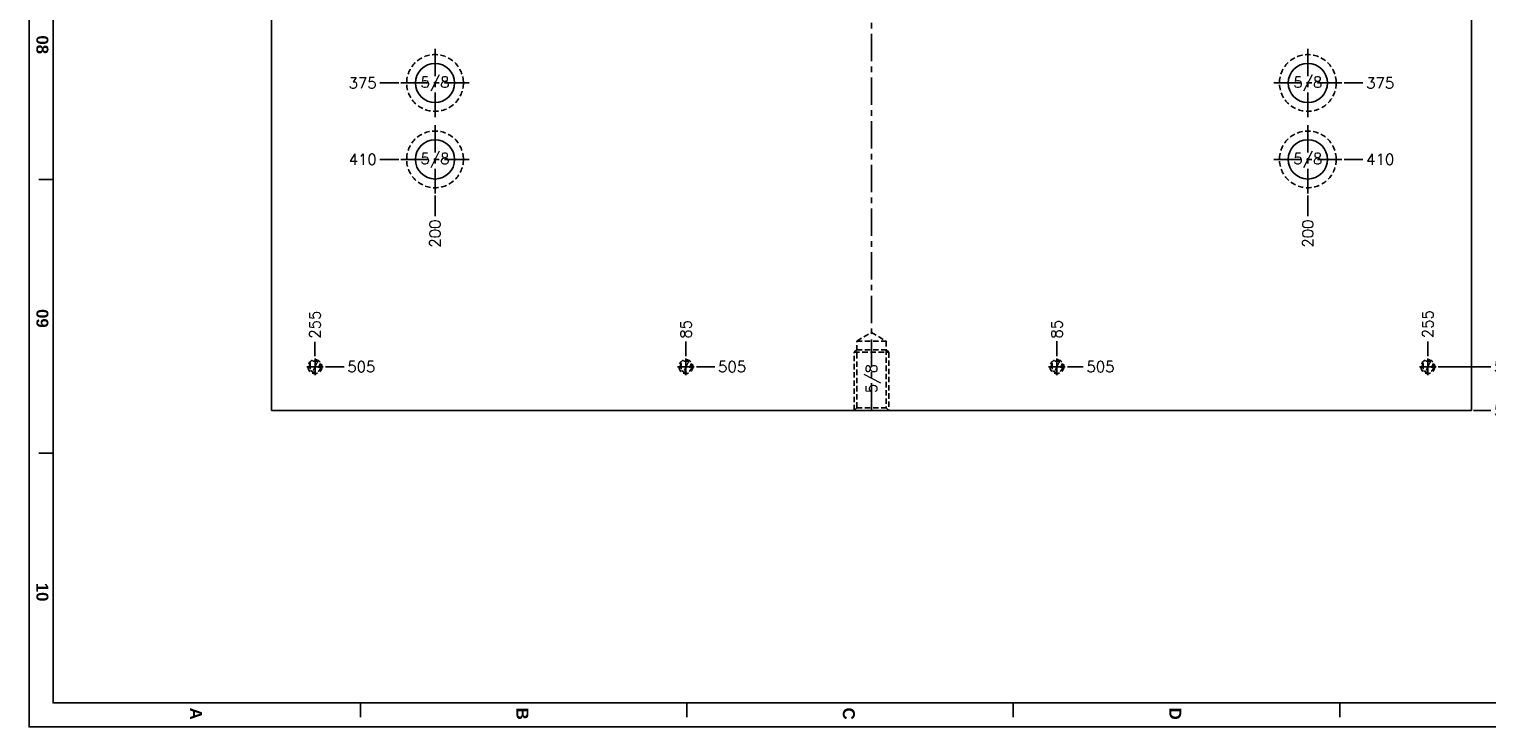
# Model space of a CAD drawing. Extents: x 2651 to 11825, y -3833 to 1075.
# Tile 84 of 256: x 3603 to 4271, y -2817 to -2498. Entities that reach past the tile are written whole.
import ezdxf
from ezdxf.enums import TextEntityAlignment as Align

# ---------------------------------------------------------------- set-up
doc = ezdxf.new("R2010")
doc.units = 0
doc.header["$LTSCALE"] = 10
doc.linetypes.add('CENTER', pattern=[2, 1.25, -0.25, 0.25, -0.25])
doc.linetypes.add('HIDDEN', pattern=[0.375, 0.25, -0.125])
doc.layers.get('0').update_dxf_attribs({"linetype": 'CONTINUOUS'})
doc.layers.get('Defpoints').update_dxf_attribs({"linetype": 'CONTINUOUS'})
for name, color, linetype in [('2', 7, 'CONTINUOUS'), ('96', 7, 'CONTINUOUS'), ('BOX', 4, 'CONTINUOUS'), ('CEN', 1, 'CENTER'), ('DIM', 3, 'CONTINUOUS'), ('HIDDEN', 6, 'HIDDEN'), ('PART', 7, 'CONTINUOUS'), ('TEXT', 4, 'CONTINUOUS')]:
    doc.layers.add(name, color=color, linetype=linetype)
doc.styles.get("Standard").update_dxf_attribs({"font": 'romans.shx'})
doc.dimstyles.new('T5', dxfattribs={"dimtxt": 5, "dimasz": 4, "dimexe": 1.5, "dimexo": 1, "dimgap": 1.5, "dimtad": 0, "dimrnd": 1.38778e-17, "dimzin": 9, "dimdsep": 46, "dimtxsty": 'Standard', "dimblk": 'CLOSED', "dimcen": 0, "dimclrd": 3, "dimclre": 3, "dimclrt": 3, "dimazin": 2, "dimtfac": 0.75, "dimtofl": 0, "dimtmove": 0, "dimatfit": 3, "dimfxl": 0, "dimtolj": 1, "dimarcsym": 0})

# ---------------------------------------------------------------- blocks, each defined once
blk = doc.blocks.new('*U2430', base_point=(2272, -1718.36))
for radius in [3.17, 2.6]:
    blk.add_circle((2272, -1718.36), radius)
at = {"layer": 'CEN'}
for p, q in [((2272, -1714.55), (2272, -1722.17)), ((2268.19, -1718.36), (2275.81, -1718.36))]:
    blk.add_line(p, q, dxfattribs=at)
blk = doc.blocks.new('*U2431', base_point=(2102, -1718.36))
for radius in [3.17, 2.6]:
    blk.add_circle((2102, -1718.36), radius)
at = {"layer": 'CEN'}
for p, q in [((2102, -1714.55), (2102, -1722.17)), ((2098.19, -1718.36), (2105.81, -1718.36))]:
    blk.add_line(p, q, dxfattribs=at)
blk = doc.blocks.new('*U2432', base_point=(1932, -1718.36))
for radius in [3.17, 2.6]:
    blk.add_circle((1932, -1718.36), radius)
at = {"layer": 'CEN'}
for p, q in [((1932, -1714.55), (1932, -1722.17)), ((1928.19, -1718.36), (1935.81, -1718.36))]:
    blk.add_line(p, q, dxfattribs=at)
blk = doc.blocks.new('*U2433', base_point=(1762, -1718.36))
for radius in [3.17, 2.6]:
    blk.add_circle((1762, -1718.36), radius)
at = {"layer": 'CEN'}
for p, q in [((1762, -1714.55), (1762, -1722.17)), ((1758.19, -1718.36), (1765.81, -1718.36))]:
    blk.add_line(p, q, dxfattribs=at)
blk = doc.blocks.new('*U2456', base_point=(1341.25, -1588.36))
blk.add_circle((1341.25, -1588.36), 13)
at = {"layer": 'CEN'}
for p, q in [((1341.25, -1572.76), (1341.25, -1603.96)), ((1325.65, -1588.36), (1356.85, -1588.36))]:
    blk.add_line(p, q, dxfattribs=at)
at = {"layer": 'PART'}
blk.add_circle((1341.25, -1588.36), 9, dxfattribs=at)
blk = doc.blocks.new('*U2457', base_point=(1341.25, -1623.36))
blk.add_circle((1341.25, -1623.36), 13)
at = {"layer": 'CEN'}
for p, q in [((1341.25, -1607.76), (1341.25, -1638.96)), ((1325.65, -1623.36), (1356.85, -1623.36))]:
    blk.add_line(p, q, dxfattribs=at)
at = {"layer": 'PART'}
blk.add_circle((1341.25, -1623.36), 9, dxfattribs=at)
blk = doc.blocks.new('*U2458', base_point=(1741.25, -1623.36))
blk.add_circle((1741.25, -1623.36), 13)
at = {"layer": 'CEN'}
for p, q in [((1741.25, -1607.76), (1741.25, -1638.96)), ((1725.65, -1623.36), (1756.85, -1623.36))]:
    blk.add_line(p, q, dxfattribs=at)
at = {"layer": 'PART'}
blk.add_circle((1741.25, -1623.36), 9, dxfattribs=at)
blk = doc.blocks.new('*U2459', base_point=(1741.25, -1588.36))
blk.add_circle((1741.25, -1588.36), 13)
at = {"layer": 'CEN'}
for p, q in [((1741.25, -1572.76), (1741.25, -1603.96)), ((1725.65, -1588.36), (1756.85, -1588.36))]:
    blk.add_line(p, q, dxfattribs=at)
at = {"layer": 'PART'}
blk.add_circle((1741.25, -1588.36), 9, dxfattribs=at)
blk = doc.blocks.new('*D2674')
at = {"layer": 'Defpoints', "color": 0}
for p in [(3988.68, -2147.36), (4263.68, -2672.36), (4272.5, -2672.36)]:
    blk.add_point(p, dxfattribs=at)
at = {"layer": 'DIM', "color": 3, "lineweight": -2}
blk.add_line((4264.68, -2672.36), (4272.5, -2672.36), dxfattribs=at)
at = {"layer": 'DIM', "color": 3, "insert": (4280.43, -2672.36), "char_height": 5, "attachment_point": 5}
blk.add_mtext('\\A1;525', dxfattribs=at)
blk = doc.blocks.new('_Closed')
at = {"color": 0, "linetype": 'ByBlock', "lineweight": -2}
for p, q in [((-1, 0.17), (0, 0)), ((-1, 0.17), (-1, -0.17)), ((0, 0), (-1, -0.17)), ((0, 0), (-1, 0))]:
    blk.add_line(p, q, dxfattribs=at)
blk = doc.blocks.new('*D2675')
at = {"layer": 'Defpoints', "color": 0}
for p in [(3988.68, -2147.36), (4247.49, -2652.36), (4272.5, -2652.36)]:
    blk.add_point(p, dxfattribs=at)
at = {"layer": 'DIM', "color": 3, "lineweight": -2}
blk.add_line((4248.49, -2652.36), (4272.5, -2652.36), dxfattribs=at)
at = {"layer": 'DIM', "color": 3, "insert": (4280.43, -2652.36), "char_height": 5, "attachment_point": 5}
blk.add_mtext('\\A1;505', dxfattribs=at)
blk = doc.blocks.new('*D2727')
at = {"layer": 'Defpoints', "color": 0}
for p in [(3988.68, -2147.36), (4188.68, -2572.96), (4188.68, -2583.43)]:
    blk.add_point(p, dxfattribs=at)
at = {"layer": 'DIM', "color": 3, "lineweight": -2}
blk.add_line((4188.68, -2573.96), (4188.68, -2583.43), dxfattribs=at)
at = {"layer": 'DIM', "color": 3, "insert": (4188.68, -2591.36), "char_height": 5, "attachment_point": 5, "rotation": 90}
blk.add_mtext('\\A1;200', dxfattribs=at)
blk = doc.blocks.new('*D2728')
at = {"layer": 'Defpoints', "color": 0}
for p in [(3988.68, -2147.36), (4204.28, -2557.36), (4213.93, -2557.36)]:
    blk.add_point(p, dxfattribs=at)
at = {"layer": 'DIM', "color": 3, "lineweight": -2}
blk.add_line((4205.28, -2557.36), (4213.93, -2557.36), dxfattribs=at)
at = {"layer": 'DIM', "color": 3, "insert": (4221.86, -2557.36), "char_height": 5, "attachment_point": 5}
blk.add_mtext('\\A1;410', dxfattribs=at)
blk = doc.blocks.new('*D2729')
at = {"layer": 'Defpoints', "color": 0}
for p in [(3988.68, -2147.36), (4204.28, -2522.36), (4213.93, -2522.36)]:
    blk.add_point(p, dxfattribs=at)
at = {"layer": 'DIM', "color": 3, "lineweight": -2}
blk.add_line((4205.28, -2522.36), (4213.93, -2522.36), dxfattribs=at)
at = {"layer": 'DIM', "color": 3, "insert": (4221.86, -2522.36), "char_height": 5, "attachment_point": 5}
blk.add_mtext('\\A1;375', dxfattribs=at)
blk = doc.blocks.new('*D2744')
at = {"layer": 'Defpoints', "color": 0}
for p in [(3988.68, -2147.36), (3788.68, -2572.96), (3788.68, -2583.43)]:
    blk.add_point(p, dxfattribs=at)
at = {"layer": 'DIM', "color": 3, "lineweight": -2}
blk.add_line((3788.68, -2573.96), (3788.68, -2583.43), dxfattribs=at)
at = {"layer": 'DIM', "color": 3, "insert": (3788.68, -2591.36), "char_height": 5, "attachment_point": 5, "rotation": 90}
blk.add_mtext('\\A1;200', dxfattribs=at)
blk = doc.blocks.new('*D2745')
at = {"layer": 'Defpoints', "color": 0}
for p in [(3988.68, -2147.36), (3763.44, -2557.36), (3773.08, -2557.36)]:
    blk.add_point(p, dxfattribs=at)
at = {"layer": 'DIM', "color": 3, "lineweight": -2}
blk.add_line((3772.08, -2557.36), (3763.44, -2557.36), dxfattribs=at)
at = {"layer": 'DIM', "color": 3, "insert": (3755.51, -2557.36), "char_height": 5, "attachment_point": 5}
blk.add_mtext('\\A1;410', dxfattribs=at)
blk = doc.blocks.new('*D2746')
at = {"layer": 'Defpoints', "color": 0}
for p in [(3988.68, -2147.36), (3763.44, -2522.36), (3773.08, -2522.36)]:
    blk.add_point(p, dxfattribs=at)
at = {"layer": 'DIM', "color": 3, "lineweight": -2}
blk.add_line((3772.08, -2522.36), (3763.44, -2522.36), dxfattribs=at)
at = {"layer": 'DIM', "color": 3, "insert": (3755.51, -2522.36), "char_height": 5, "attachment_point": 5}
blk.add_mtext('\\A1;375', dxfattribs=at)
blk = doc.blocks.new('*D2760')
at = {"layer": 'Defpoints', "color": 0}
for p in [(3988.68, -2147.36), (4243.68, -2640.8), (4243.68, -2648.55)]:
    blk.add_point(p, dxfattribs=at)
at = {"layer": 'DIM', "color": 3, "lineweight": -2}
blk.add_line((4243.68, -2647.55), (4243.68, -2640.8), dxfattribs=at)
at = {"layer": 'DIM', "color": 3, "insert": (4243.68, -2632.87), "char_height": 5, "attachment_point": 5, "rotation": 90}
blk.add_mtext('\\A1;255', dxfattribs=at)
blk = doc.blocks.new('*D2761')
at = {"layer": 'Defpoints', "color": 0}
for p in [(3988.68, -2147.36), (4073.68, -2640.72), (4073.68, -2648.55)]:
    blk.add_point(p, dxfattribs=at)
at = {"layer": 'DIM', "color": 3, "lineweight": -2}
blk.add_line((4073.68, -2647.55), (4073.68, -2640.72), dxfattribs=at)
at = {"layer": 'DIM', "color": 3, "insert": (4073.68, -2635.17), "char_height": 5, "attachment_point": 5, "rotation": 90}
blk.add_mtext('\\A1;85', dxfattribs=at)
blk = doc.blocks.new('*D2762')
at = {"layer": 'Defpoints', "color": 0}
for p in [(3988.68, -2147.36), (4077.49, -2652.36), (4085.75, -2652.36)]:
    blk.add_point(p, dxfattribs=at)
at = {"layer": 'DIM', "color": 3, "lineweight": -2}
blk.add_line((4078.49, -2652.36), (4085.75, -2652.36), dxfattribs=at)
at = {"layer": 'DIM', "color": 3, "insert": (4093.67, -2652.36), "char_height": 5, "attachment_point": 5}
blk.add_mtext('\\A1;505', dxfattribs=at)
blk = doc.blocks.new('*D2763')
at = {"layer": 'Defpoints', "color": 0}
for p in [(3988.68, -2147.36), (3903.68, -2640.77), (3903.68, -2648.55)]:
    blk.add_point(p, dxfattribs=at)
at = {"layer": 'DIM', "color": 3, "lineweight": -2}
blk.add_line((3903.68, -2647.55), (3903.68, -2640.77), dxfattribs=at)
at = {"layer": 'DIM', "color": 3, "insert": (3903.68, -2635.22), "char_height": 5, "attachment_point": 5, "rotation": 90}
blk.add_mtext('\\A1;85', dxfattribs=at)
blk = doc.blocks.new('*D2764')
at = {"layer": 'Defpoints', "color": 0}
for p in [(3988.68, -2147.36), (3907.49, -2652.36), (3916.92, -2652.36)]:
    blk.add_point(p, dxfattribs=at)
at = {"layer": 'DIM', "color": 3, "lineweight": -2}
blk.add_line((3908.49, -2652.36), (3916.92, -2652.36), dxfattribs=at)
at = {"layer": 'DIM', "color": 3, "insert": (3924.85, -2652.36), "char_height": 5, "attachment_point": 5}
blk.add_mtext('\\A1;505', dxfattribs=at)
blk = doc.blocks.new('*D2765')
at = {"layer": 'Defpoints', "color": 0}
for p in [(3988.68, -2147.36), (3733.68, -2641.01), (3733.68, -2648.55)]:
    blk.add_point(p, dxfattribs=at)
at = {"layer": 'DIM', "color": 3, "lineweight": -2}
blk.add_line((3733.68, -2647.55), (3733.68, -2641.01), dxfattribs=at)
at = {"layer": 'DIM', "color": 3, "insert": (3733.68, -2633.08), "char_height": 5, "attachment_point": 5, "rotation": 90}
blk.add_mtext('\\A1;255', dxfattribs=at)
blk = doc.blocks.new('*D2766')
at = {"layer": 'Defpoints', "color": 0}
for p in [(3988.68, -2147.36), (3737.49, -2652.36), (3747, -2652.36)]:
    blk.add_point(p, dxfattribs=at)
at = {"layer": 'DIM', "color": 3, "lineweight": -2}
blk.add_line((3738.49, -2652.36), (3747, -2652.36), dxfattribs=at)
at = {"layer": 'DIM', "color": 3, "insert": (3754.93, -2652.36), "char_height": 5, "attachment_point": 5}
blk.add_mtext('\\A1;505', dxfattribs=at)
blk = doc.blocks.new('QQQ')
at = {"color": 4}
for p, q in [((-1111.2, 1573.08), (-1117.2, 1573.08)), ((-1111.2, 1459.08), (-1117.2, 1459.08)), ((-983.2, 1349.08), (-983.2, 1355.08)), ((-847.2, 1349.08), (-847.2, 1355.08)), ((-711.2, 1349.08), (-711.2, 1355.08)), ((-575.2, 1349.08), (-575.2, 1355.08))]:
    blk.add_line(p, q, dxfattribs=at)
at = {"layer": 'BOX', "color": 3}
for points in [[(-1121.2, 2485.08), (-1121.2, 1345.08), (-301.2, 1345.08), (-301.2, 2485.08)], [(-1111.2, 2475.08), (-1111.2, 1355.08), (-311.2, 1355.08), (-311.2, 2475.08)]]:
    blk.add_lwpolyline(points, close=True, dxfattribs=at)
at = {"color": 4, "char_height": 5, "attachment_point": 1, "rotation": 270}
for s, width, heights, insert in [('{\\fArial|b1|i0|c0|p34;\\C6;08}', 8, [0], (-1113.2, 1633.08)), ('{\\fArial|b1|i0|c0|p34;\\C6;09}', 8, [5.81], (-1113.2, 1519.08)), ('{\\fArial|b1|i0|c0|p34;\\C6;10}', 8, [0], (-1113.2, 1405.08)), ('{\\fArial|b1|i0|c0|p34;\\C6;A}', 6, [0], (-1049.2, 1353.08)), ('{\\fArial|b1|i0|c0|p34;\\C6;B}', 6, [0], (-913.2, 1353.08)), ('{\\fArial|b1|i0|c0|p34;\\C6;C}', 6, [0], (-777.2, 1353.08)), ('{\\fArial|b1|i0|c0|p34;\\C6;D}', 6, [0], (-641.2, 1353.08))]:
    blk.add_mtext_dynamic_manual_height_columns(s, width=width, gutter_width=12.5, heights=heights, dxfattribs=dict(at, insert=insert))

msp = doc.modelspace()

# ---------------------------------------------------------------- linework, layer by layer
at = {"layer": '2', "color": 2, "linetype": 'CENTER'}
msp.add_line((3988.684, -2672.358), (3988.684, -1622.358), dxfattribs=at)
at = {"layer": '96', "color": 7, "linetype": 'Continuous'}
for p, q in [((3713.684, -1622.358), (3713.684, -2672.358)), ((4263.684, -1622.358), (4263.684, -2672.358)), ((3713.684, -2672.358), (4263.684, -2672.358))]:
    msp.add_line(p, q, dxfattribs=at)
at = {"layer": 'HIDDEN'}
for points in [[(3981.934, -2640.598), (3988.684, -2636.701), (3995.434, -2640.598)], [(3980.744, -2645.758), (3981.934, -2644.568), (3995.434, -2644.568), (3996.624, -2645.758)], [(3981.934, -2671.168), (3981.934, -2640.598), (3995.434, -2640.598), (3995.434, -2671.168)], [(3980.744, -2672.358), (3980.744, -2645.758), (3996.624, -2645.758), (3996.624, -2672.358)], [(3980.744, -2672.358), (3981.934, -2671.168), (3995.434, -2671.168), (3996.624, -2672.358)]]:
    msp.add_lwpolyline(points, dxfattribs=at)

# ---------------------------------------------------------------- block references
at = {"layer": 'DIM', "xscale": 1.1, "yscale": 1.1, "zscale": 1.1}
msp.add_blockref('QQQ', (4836.005, -4296.947), dxfattribs=at)
at = {"layer": 'HIDDEN'}
for name, p in [('*U2456', (3788.684, -2522.358)), ('*U2459', (4188.684, -2522.358)), ('*U2457', (3788.684, -2557.358)), ('*U2458', (4188.684, -2557.358)), ('*U2433', (3733.684, -2652.358)), ('*U2432', (3903.684, -2652.358)), ('*U2431', (4073.684, -2652.358)), ('*U2430', (4243.684, -2652.358))]:
    msp.add_blockref(name, p, dxfattribs=at)

# ---------------------------------------------------------------- texts
at = {"layer": 'TEXT'}
for s, height, p in [('5/8', 5, (3788.684, -2522.358)), ('5/8', 5, (4188.684, -2522.358)), ('5/8', 5, (3788.684, -2557.358)), ('5/8', 5, (4188.684, -2557.358)), ('1/4', 2.5, (3733.684, -2652.358)), ('1/4', 2.5, (3903.684, -2652.358)), ('1/4', 2.5, (4073.684, -2652.358)), ('1/4', 2.5, (4243.684, -2652.358))]:
    msp.add_text(s, height=height, dxfattribs=at).set_placement(p, align=Align.MIDDLE)
msp.add_text('5/8', height=5, rotation=90, dxfattribs=at).set_placement((3988.684, -2664.418), align=Align.MIDDLE_LEFT)

# ---------------------------------------------------------------- dimensions: what is measured, and where the dimension line sits
at = {"layer": 'DIM'}
for feature_location, offset, dtype, picture, middle in [((3733.684, -2648.548), (0, 7.541), 1, '*D2765', (3733.684, -2633.078)), ((3737.494, -2652.358), (9.505, 0), 0, '*D2766', (3754.928, -2652.358)), ((3773.084, -2557.358), (-9.643, 0), 0, '*D2745', (3755.512, -2557.358)), ((3773.084, -2522.358), (-9.643, 0), 0, '*D2746', (3755.512, -2522.358)), ((3788.684, -2572.958), (0, -10.474), 1, '*D2744', (3788.684, -2591.36)), ((3903.684, -2648.548), (0, 7.78), 1, '*D2763', (3903.684, -2635.221)), ((3907.494, -2652.358), (9.429, 0), 0, '*D2764', (3924.852, -2652.358)), ((4263.684, -2672.358), (8.814, 0), 0, '*D2674', (4280.427, -2672.358)), ((4247.494, -2652.358), (25.004, 0), 0, '*D2675', (4280.427, -2652.358)), ((4188.684, -2572.958), (0, -10.474), 1, '*D2727', (4188.684, -2591.36)), ((4204.284, -2557.358), (9.643, 0), 0, '*D2728', (4221.856, -2557.358)), ((4204.284, -2522.358), (9.643, 0), 0, '*D2729', (4221.856, -2522.358)), ((4243.684, -2648.548), (0, 7.752), 1, '*D2760', (4243.684, -2632.867)), ((4073.684, -2648.548), (0, 7.83), 1, '*D2761', (4073.684, -2635.17)), ((4077.494, -2652.358), (8.252, 0), 0, '*D2762', (4093.674, -2652.358))]:
    dim = msp.add_ordinate_dim(feature_location=feature_location, offset=offset, dtype=dtype, origin=(3988.684, -2147.358), dimstyle='T5', dxfattribs=at)
    dim.commit()
    dim.dimension.update_dxf_attribs({"geometry": picture, "text_midpoint": middle})

doc.saveas('drawing.dxf')
